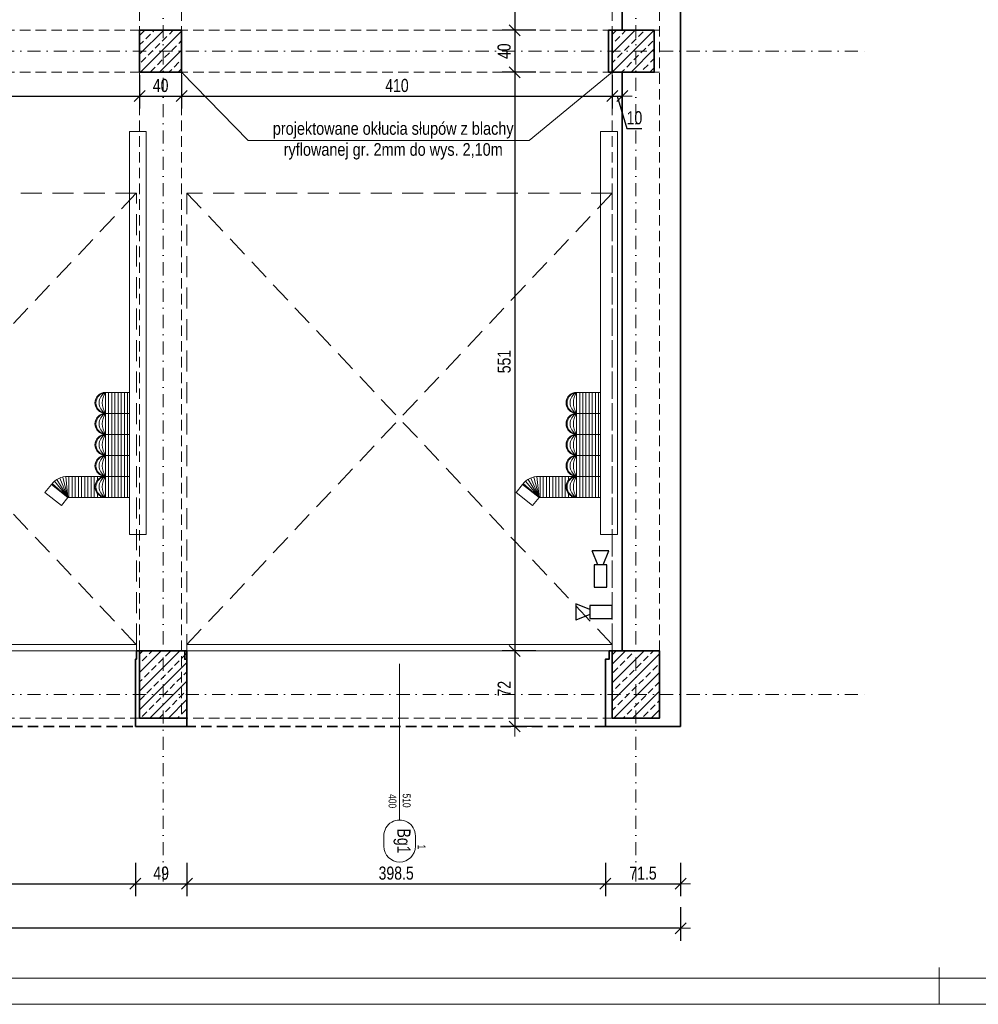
# Model space of a CAD drawing. Header units: millimetres. Extents: x 4946 to 18537, y -10559 to 785.
# Tile 35 of 74: x 7321 to 8234, y -2185 to -1247. Entities that reach past the tile are written whole.
import ezdxf
from ezdxf.enums import TextEntityAlignment as Align

# ---------------------------------------------------------------- set-up
doc = ezdxf.new("R2010")
doc.units = ezdxf.units.MM
for name, pattern in [('DASHDOT', [1, 0.5, -0.25, 0, -0.25]), ('DASHED', [0.75, 0.5, -0.25]), ('DASHEDX2', [1.5, 1, -0.5])]:
    doc.linetypes.add(name, pattern=pattern)
doc.layers.add('BA_pom', color=6, linetype='Continuous', lineweight=18, plot=False)
doc.layers.add('PG_POMOCNICZNE', color=6, linetype='Continuous', lineweight=18, plot=False)
for name, color, linetype, lineweight in [('BA_sym', 7, 'Continuous', 18), ('BA_txc', 1, 'Continuous', 18), ('M_Ramki do druku', 7, 'Continuous', 18), ('M_Ramki markery', 1, 'Continuous', 18), ('M_Ramki rysunków', 2, 'Continuous', 18), ('mm_went_opis', 7, 'Continuous', 15), ('PG_BRAMY', 1, 'DASHEDX2', 18), ('PG_KONSTRUKCJA', 5, 'Continuous', 35), ('PG_OSIE', 1, 'DASHDOT', 18), ('PG_PODCIĄGI', 1, 'DASHED', 18), ('PG_SZRAF', 1, 'Continuous', 18), ('PG_WIDOKOWE_CIENKIE', 1, 'Continuous', 18), ('PG_WYMIARY', 1, 'Continuous', 18), ('PG_WYPOSAŻENIE', 1, 'Continuous', 18), ('PG_ŚCIANY_SŁUPY', 4, 'Continuous', 35), ('Wyposażenie', 134, 'Continuous', 18)]:
    doc.layers.add(name, color=color, linetype=linetype, lineweight=lineweight)
doc.styles.add('BIKTS', font='bikromsw.shx', dxfattribs={"width": 0.85})
doc.styles.add('BIKWYM', font='BIKROMSW.SHX', dxfattribs={"width": 0.8})
doc.styles.get("Standard").update_dxf_attribs({"font": 'arial.ttf'})
doc.dimstyles.new('BA_KR_50', dxfattribs={"dimscale": 0.5, "dimtxt": 25, "dimasz": 1.666667, "dimexe": 24, "dimexo": 0, "dimgap": 0, "dimtad": 0, "dimdec": 1, "dimrnd": 0.5, "dimzin": 9, "dimdsep": 46, "dimtxsty": 'BIKWYM', "dimblk": 'WYM-KR', "dimcen": 0, "dimdle": 20, "dimclrd": 256, "dimclre": 256, "dimclrt": 7, "dimadec": 0, "dimazin": 0, "dimtfac": 0.033333, "dimtdec": 1, "dimtmove": 0, "dimatfit": 3, "dimldrblk": 'WYM-KR', "dimfxl": 40, "dimfxlon": 1, "dimtvp": 0.8, "dimtolj": 1, "dimarcsym": 0})

# ---------------------------------------------------------------- blocks, each defined once
blk = doc.blocks.new('A$C243F7E6F')
at = {"layer": 'PG_SZRAF'}
h = blk.add_hatch(dxfattribs=at)
h.set_pattern_fill('ANSI33', color=256, scale=2)
h.set_pattern_definition([(45, (-6891.598, -2675.306), (-8.980256, 8.980256), []), (45, (-6882.618, -2675.306), (-8.980256, 8.980256), [6.35, -3.175])])
h.paths.add_polyline_path([(0, 0), (40, 0), (40, -40), (0, -40)])
at = {"layer": 'PG_KONSTRUKCJA'}
blk.add_lwpolyline([(0, 0), (40, 0), (40, -40), (0, -40), (0, 0)], dxfattribs=at)
blk = doc.blocks.new('brama')
at = {"layer": 'PG_BRAMY', "linetype": 'Continuous'}
for p, q in [((4191.17, 391.19), (4596.17, 391.19)), ((4191.17, 391.19), (4191.17, 385.19)), ((4191.17, 385.19), (4596.17, 385.19)), ((4596.17, 391.19), (4596.17, 385.19))]:
    blk.add_line(p, q, dxfattribs=at)
at = {"layer": 'PG_BRAMY', "ltscale": 20}
for p, q in [((4191.17, -44.81), (4596.17, 385.19)), ((4191.17, 385.19), (4596.17, -44.81))]:
    blk.add_line(p, q, dxfattribs=at)
blk.add_lwpolyline([(4191.17, 385.19), (4596.17, 385.19), (4596.17, -44.81), (4191.17, -44.81)], close=True, dxfattribs=at)
blk = doc.blocks.new('symdrz')
blk.add_lwpolyline([(-10, -30, -1), (-10, 30), (10, 30, -1), (10, -30)], format="xyb", close=True)
at = {"style": 'BIKTS', "width": 0.8}
blk.add_attdef('SZERDRZ', text='', height=25, dxfattribs=at).set_placement((77.1, 8.8), align=Align.CENTER)
blk.add_attdef('SYMDRZ', text='', height=25, dxfattribs=at).set_placement((0, 0), align=Align.MIDDLE)
blk.add_attdef('WYSDRZ', text='', height=25, dxfattribs=at).set_placement((77.1, -9.5), align=Align.TOP_CENTER)
blk = doc.blocks.new('A$C558C0175')
at = {"layer": 'PG_SZRAF'}
h = blk.add_hatch(dxfattribs=at)
h.set_pattern_fill('ANSI33', color=256, scale=50)
h.set_pattern_definition([(45, (339.872, -19.246), (-8.83883, 8.83883), []), (45, (348.711, -19.246), (-8.83883, 8.83883), [6.25, -3.125])])
h.paths.add_polyline_path([(-45, 64), (0, 64), (0, 0), (-45, 0)])
at = {"layer": 'PG_KONSTRUKCJA'}
blk.add_lwpolyline([(-45, 64), (0, 64), (0, 0), (-45, 0)], close=True, dxfattribs=at)
blk = doc.blocks.new('A$C0fd6651b')
at = {"layer": 'PG_WYPOSAŻENIE', "color": 18, "lineweight": 30, "true_color": 0x000000}
for p, q in [((5.38, 13.5), (0, 0)), ((10.38, 13.5), (15.76, 0)), ((0, 0), (15.76, 0))]:
    blk.add_line(p, q, dxfattribs=at)
blk.add_lwpolyline([(1.81, 34.78), (1.81, 13.5), (13.95, 13.5), (13.95, 34.78)], close=True, dxfattribs=at)
blk = doc.blocks.new('A$C0f2c6892')
at = {"layer": 'PG_WIDOKOWE_CIENKIE', "color": 18, "lineweight": 30}
for p, rotation in [((1823.61, -2315.69), 180), ((1792.25, -2366.05), 270)]:
    blk.add_blockref('A$C0fd6651b', p, dxfattribs=dict(at, rotation=rotation))
blk = doc.blocks.new('WYM-KR')
at = {"linetype": 'ByBlock'}
blk.add_line((11.52, 0), (-11.52, 0), dxfattribs=at)
at = {"color": 7, "linetype": 'ByBlock'}
blk.add_line((6.24, 6.24), (-6.24, -6.24), dxfattribs=at)
blk = doc.blocks.new('*D287')
at = {"layer": 'Defpoints', "color": 0, "transparency": 16777216}
for p in [(7027.05, -1920.31), (7431.05, -1920.31), (7431.05, -2069.98)]:
    blk.add_point(p, dxfattribs=at)
at = {"layer": 'PG_WYMIARY', "lineweight": -2, "transparency": 16777216}
for p, q in [((7027.05, -2049.98), (7027.05, -2081.98)), ((7431.05, -2049.98), (7431.05, -2081.98)), ((7027.88, -2069.98), (7430.21, -2069.98))]:
    blk.add_line(p, q, dxfattribs=at)
at = {"layer": 'PG_WYMIARY', "lineweight": -2, "transparency": 16777216, "xscale": 0.8333333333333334, "yscale": 0.8333333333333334, "zscale": 0.8333333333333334, "rotation": 180}
blk.add_blockref('WYM-KR', (7027.05, -2069.98), dxfattribs=at)
at = {"layer": 'PG_WYMIARY', "lineweight": -2, "transparency": 16777216, "xscale": 0.8333333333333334, "yscale": 0.8333333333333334, "zscale": 0.8333333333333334}
blk.add_blockref('WYM-KR', (7431.05, -2069.98), dxfattribs=at)
at = {"layer": 'PG_WYMIARY', "color": 7, "transparency": 16777216, "insert": (7229.05, -2059.98), "char_height": 12.5, "attachment_point": 5, "style": 'BIKWYM'}
blk.add_mtext('\\A1;404', dxfattribs=at)
blk = doc.blocks.new('*D288')
at = {"layer": 'Defpoints', "color": 0, "transparency": 16777216}
for p in [(7431.05, -1920.31), (7480.05, -1920.31), (7480.05, -2069.98)]:
    blk.add_point(p, dxfattribs=at)
at = {"layer": 'PG_WYMIARY', "lineweight": -2, "transparency": 16777216}
for p, q in [((7431.05, -2049.98), (7431.05, -2081.98)), ((7480.05, -2049.98), (7480.05, -2081.98)), ((7431.88, -2069.98), (7479.21, -2069.98))]:
    blk.add_line(p, q, dxfattribs=at)
at = {"layer": 'PG_WYMIARY', "lineweight": -2, "transparency": 16777216, "xscale": 0.8333333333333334, "yscale": 0.8333333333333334, "zscale": 0.8333333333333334, "rotation": 180}
blk.add_blockref('WYM-KR', (7431.05, -2069.98), dxfattribs=at)
at = {"layer": 'PG_WYMIARY', "lineweight": -2, "transparency": 16777216, "xscale": 0.8333333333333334, "yscale": 0.8333333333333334, "zscale": 0.8333333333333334}
blk.add_blockref('WYM-KR', (7480.05, -2069.98), dxfattribs=at)
at = {"layer": 'PG_WYMIARY', "color": 7, "transparency": 16777216, "insert": (7455.55, -2059.98), "char_height": 12.5, "attachment_point": 5, "style": 'BIKWYM'}
blk.add_mtext('\\A1;49', dxfattribs=at)
blk = doc.blocks.new('*D289')
at = {"layer": 'Defpoints', "color": 0, "transparency": 16777216}
for p in [(7480.05, -1920.31), (7878.55, -1920.31), (7878.55, -2069.98)]:
    blk.add_point(p, dxfattribs=at)
at = {"layer": 'PG_WYMIARY', "lineweight": -2, "transparency": 16777216}
for p, q in [((7480.05, -2049.98), (7480.05, -2081.98)), ((7878.55, -2049.98), (7878.55, -2081.98)), ((7480.88, -2069.98), (7877.71, -2069.98))]:
    blk.add_line(p, q, dxfattribs=at)
at = {"layer": 'PG_WYMIARY', "lineweight": -2, "transparency": 16777216, "xscale": 0.8333333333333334, "yscale": 0.8333333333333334, "zscale": 0.8333333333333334, "rotation": 180}
blk.add_blockref('WYM-KR', (7480.05, -2069.98), dxfattribs=at)
at = {"layer": 'PG_WYMIARY', "lineweight": -2, "transparency": 16777216, "xscale": 0.8333333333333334, "yscale": 0.8333333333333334, "zscale": 0.8333333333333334}
blk.add_blockref('WYM-KR', (7878.55, -2069.98), dxfattribs=at)
at = {"layer": 'PG_WYMIARY', "color": 7, "transparency": 16777216, "insert": (7679.3, -2059.98), "char_height": 12.5, "attachment_point": 5, "style": 'BIKWYM'}
blk.add_mtext('\\A1;398.5', dxfattribs=at)
blk = doc.blocks.new('*D290')
at = {"layer": 'Defpoints', "color": 0, "transparency": 16777216}
for p in [(7878.55, -1920.31), (7950.05, -1920.31), (7950.05, -2069.98)]:
    blk.add_point(p, dxfattribs=at)
at = {"layer": 'PG_WYMIARY', "lineweight": -2, "transparency": 16777216}
for p, q in [((7878.55, -2049.98), (7878.55, -2081.98)), ((7950.05, -2049.98), (7950.05, -2081.98)), ((7879.38, -2069.98), (7949.21, -2069.98))]:
    blk.add_line(p, q, dxfattribs=at)
at = {"layer": 'PG_WYMIARY', "lineweight": -2, "transparency": 16777216, "xscale": 0.8333333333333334, "yscale": 0.8333333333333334, "zscale": 0.8333333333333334, "rotation": 180}
blk.add_blockref('WYM-KR', (7878.55, -2069.98), dxfattribs=at)
at = {"layer": 'PG_WYMIARY', "lineweight": -2, "transparency": 16777216, "xscale": 0.8333333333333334, "yscale": 0.8333333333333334, "zscale": 0.8333333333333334}
blk.add_blockref('WYM-KR', (7950.05, -2069.98), dxfattribs=at)
at = {"layer": 'PG_WYMIARY', "color": 7, "transparency": 16777216, "insert": (7914.3, -2059.98), "char_height": 12.5, "attachment_point": 5, "style": 'BIKWYM'}
blk.add_mtext('\\A1;71.5', dxfattribs=at)
blk = doc.blocks.new('*D291')
at = {"layer": 'Defpoints', "color": 0, "transparency": 16777216}
for p in [(6060.64, -1920.31), (7950.05, -1920.31), (6060.64, -2112.4)]:
    blk.add_point(p, dxfattribs=at)
at = {"layer": 'PG_WYMIARY', "lineweight": -2, "transparency": 16777216}
for p, q in [((6060.64, -2092.4), (6060.64, -2124.4)), ((7950.05, -2092.4), (7950.05, -2124.4)), ((7949.21, -2112.4), (6061.47, -2112.4))]:
    blk.add_line(p, q, dxfattribs=at)
at = {"layer": 'PG_WYMIARY', "lineweight": -2, "transparency": 16777216, "xscale": 0.8333333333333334, "yscale": 0.8333333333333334, "zscale": 0.8333333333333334, "rotation": 180}
blk.add_blockref('WYM-KR', (6060.64, -2112.4), dxfattribs=at)
at = {"layer": 'PG_WYMIARY', "lineweight": -2, "transparency": 16777216, "xscale": 0.8333333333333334, "yscale": 0.8333333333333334, "zscale": 0.8333333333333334}
blk.add_blockref('WYM-KR', (7950.05, -2112.4), dxfattribs=at)
at = {"layer": 'PG_WYMIARY', "color": 7, "transparency": 16777216, "insert": (7005.34, -2102.4), "char_height": 12.5, "attachment_point": 5, "style": 'BIKWYM'}
blk.add_mtext('\\A1;1889.5', dxfattribs=at)
blk = doc.blocks.new('*D315')
at = {"layer": 'Defpoints', "color": 0, "transparency": 16777216}
for p in [(7022.05, -1297.31), (7435.05, -1297.31), (7435.05, -1319.96)]:
    blk.add_point(p, dxfattribs=at)
at = {"layer": 'PG_WYMIARY', "lineweight": -2, "transparency": 16777216}
for p, q in [((7022.05, -1299.96), (7022.05, -1331.96)), ((7435.05, -1299.96), (7435.05, -1331.96)), ((7022.88, -1319.96), (7434.21, -1319.96))]:
    blk.add_line(p, q, dxfattribs=at)
at = {"layer": 'PG_WYMIARY', "lineweight": -2, "transparency": 16777216, "xscale": 0.8333333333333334, "yscale": 0.8333333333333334, "zscale": 0.8333333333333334, "rotation": 180}
blk.add_blockref('WYM-KR', (7022.05, -1319.96), dxfattribs=at)
at = {"layer": 'PG_WYMIARY', "lineweight": -2, "transparency": 16777216, "xscale": 0.8333333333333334, "yscale": 0.8333333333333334, "zscale": 0.8333333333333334}
blk.add_blockref('WYM-KR', (7435.05, -1319.96), dxfattribs=at)
at = {"layer": 'PG_WYMIARY', "color": 7, "transparency": 16777216, "insert": (7228.55, -1309.96), "char_height": 12.5, "attachment_point": 5, "style": 'BIKWYM'}
blk.add_mtext('\\A1;413', dxfattribs=at)
blk = doc.blocks.new('*D316')
at = {"layer": 'Defpoints', "color": 0, "transparency": 16777216}
for p in [(7435.05, -1297.31), (7475.05, -1297.31), (7475.05, -1319.96)]:
    blk.add_point(p, dxfattribs=at)
at = {"layer": 'PG_WYMIARY', "lineweight": -2, "transparency": 16777216}
for p, q in [((7435.05, -1299.96), (7435.05, -1331.96)), ((7475.05, -1299.96), (7475.05, -1331.96)), ((7435.88, -1319.96), (7474.21, -1319.96))]:
    blk.add_line(p, q, dxfattribs=at)
at = {"layer": 'PG_WYMIARY', "lineweight": -2, "transparency": 16777216, "xscale": 0.8333333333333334, "yscale": 0.8333333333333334, "zscale": 0.8333333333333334, "rotation": 180}
blk.add_blockref('WYM-KR', (7435.05, -1319.96), dxfattribs=at)
at = {"layer": 'PG_WYMIARY', "lineweight": -2, "transparency": 16777216, "xscale": 0.8333333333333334, "yscale": 0.8333333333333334, "zscale": 0.8333333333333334}
blk.add_blockref('WYM-KR', (7475.05, -1319.96), dxfattribs=at)
at = {"layer": 'PG_WYMIARY', "color": 7, "transparency": 16777216, "insert": (7455.05, -1309.96), "char_height": 12.5, "attachment_point": 5, "style": 'BIKWYM'}
blk.add_mtext('\\A1;40', dxfattribs=at)
blk = doc.blocks.new('*D317')
at = {"layer": 'Defpoints', "color": 0, "transparency": 16777216}
for p in [(7475.05, -1297.31), (7885.05, -1297.31), (7885.05, -1319.96)]:
    blk.add_point(p, dxfattribs=at)
at = {"layer": 'PG_WYMIARY', "lineweight": -2, "transparency": 16777216}
for p, q in [((7475.05, -1299.96), (7475.05, -1331.96)), ((7885.05, -1299.96), (7885.05, -1331.96)), ((7475.88, -1319.96), (7884.21, -1319.96))]:
    blk.add_line(p, q, dxfattribs=at)
at = {"layer": 'PG_WYMIARY', "lineweight": -2, "transparency": 16777216, "xscale": 0.8333333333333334, "yscale": 0.8333333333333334, "zscale": 0.8333333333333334, "rotation": 180}
blk.add_blockref('WYM-KR', (7475.05, -1319.96), dxfattribs=at)
at = {"layer": 'PG_WYMIARY', "lineweight": -2, "transparency": 16777216, "xscale": 0.8333333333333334, "yscale": 0.8333333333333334, "zscale": 0.8333333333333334}
blk.add_blockref('WYM-KR', (7885.05, -1319.96), dxfattribs=at)
at = {"layer": 'PG_WYMIARY', "color": 7, "transparency": 16777216, "insert": (7680.05, -1309.96), "char_height": 12.5, "attachment_point": 5, "style": 'BIKWYM'}
blk.add_mtext('\\A1;410', dxfattribs=at)
blk = doc.blocks.new('*D318')
at = {"layer": 'Defpoints', "color": 0, "transparency": 16777216}
for p in [(7885.05, -1297.31), (7894.55, -1297.31), (7894.55, -1319.96)]:
    blk.add_point(p, dxfattribs=at)
at = {"layer": 'PG_WYMIARY', "lineweight": -2, "transparency": 16777216}
for p, q in [((7885.05, -1299.96), (7885.05, -1331.96)), ((7894.55, -1299.96), (7894.55, -1331.96)), ((7885.88, -1319.96), (7893.71, -1319.96)), ((7889.8, -1319.96), (7899.02, -1350.71)), ((7899.02, -1350.71), (7913.31, -1350.71))]:
    blk.add_line(p, q, dxfattribs=at)
at = {"layer": 'PG_WYMIARY', "lineweight": -2, "transparency": 16777216, "xscale": 0.8333333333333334, "yscale": 0.8333333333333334, "zscale": 0.8333333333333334, "rotation": 180}
blk.add_blockref('WYM-KR', (7885.05, -1319.96), dxfattribs=at)
at = {"layer": 'PG_WYMIARY', "lineweight": -2, "transparency": 16777216, "xscale": 0.8333333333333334, "yscale": 0.8333333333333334, "zscale": 0.8333333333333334}
blk.add_blockref('WYM-KR', (7894.55, -1319.96), dxfattribs=at)
at = {"layer": 'PG_WYMIARY', "color": 7, "transparency": 16777216, "insert": (7906.17, -1340.71), "char_height": 12.5, "attachment_point": 5, "style": 'BIKWYM'}
blk.add_mtext('\\A1;10', dxfattribs=at)
blk = doc.blocks.new('*D333')
at = {"layer": 'Defpoints', "color": 0, "transparency": 16777216}
for p in [(7885.05, -697.31), (7792.14, -1257.31), (7885.05, -1257.31)]:
    blk.add_point(p, dxfattribs=at)
at = {"layer": 'PG_WYMIARY', "lineweight": -2, "transparency": 16777216}
for p, q in [((7812.14, -697.31), (7780.14, -697.31)), ((7792.14, -698.14), (7792.14, -1256.47)), ((7812.14, -1257.31), (7780.14, -1257.31))]:
    blk.add_line(p, q, dxfattribs=at)
at = {"layer": 'PG_WYMIARY', "lineweight": -2, "transparency": 16777216, "xscale": 0.8333333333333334, "yscale": 0.8333333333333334, "zscale": 0.8333333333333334}
for p, rotation in [((7792.14, -697.31), 90), ((7792.14, -1257.31), 270)]:
    blk.add_blockref('WYM-KR', p, dxfattribs=dict(at, rotation=rotation))
at = {"layer": 'PG_WYMIARY', "color": 7, "transparency": 16777216, "insert": (7782.14, -977.31), "char_height": 12.5, "attachment_point": 5, "rotation": 90, "style": 'BIKWYM'}
blk.add_mtext('\\A1;560', dxfattribs=at)
blk = doc.blocks.new('*D334')
at = {"layer": 'Defpoints', "color": 0, "transparency": 16777216}
for p in [(7885.05, -1257.31), (7792.14, -1297.31), (7885.05, -1297.31)]:
    blk.add_point(p, dxfattribs=at)
at = {"layer": 'PG_WYMIARY', "lineweight": -2, "transparency": 16777216}
for p, q in [((7812.14, -1257.31), (7780.14, -1257.31)), ((7792.14, -1258.14), (7792.14, -1296.47)), ((7812.14, -1297.31), (7780.14, -1297.31))]:
    blk.add_line(p, q, dxfattribs=at)
at = {"layer": 'PG_WYMIARY', "lineweight": -2, "transparency": 16777216, "xscale": 0.8333333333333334, "yscale": 0.8333333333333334, "zscale": 0.8333333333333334}
for p, rotation in [((7792.14, -1257.31), 90), ((7792.14, -1297.31), 270)]:
    blk.add_blockref('WYM-KR', p, dxfattribs=dict(at, rotation=rotation))
at = {"layer": 'PG_WYMIARY', "color": 7, "transparency": 16777216, "insert": (7782.14, -1277.31), "char_height": 12.5, "attachment_point": 5, "rotation": 90, "style": 'BIKWYM'}
blk.add_mtext('\\A1;40', dxfattribs=at)
blk = doc.blocks.new('*D335')
at = {"layer": 'Defpoints', "color": 0, "transparency": 16777216}
for p in [(7885.05, -1297.31), (7792.14, -1848.31), (7885.05, -1848.31)]:
    blk.add_point(p, dxfattribs=at)
at = {"layer": 'PG_WYMIARY', "lineweight": -2, "transparency": 16777216}
for p, q in [((7812.14, -1297.31), (7780.14, -1297.31)), ((7792.14, -1298.14), (7792.14, -1847.47)), ((7812.14, -1848.31), (7780.14, -1848.31))]:
    blk.add_line(p, q, dxfattribs=at)
at = {"layer": 'PG_WYMIARY', "lineweight": -2, "transparency": 16777216, "xscale": 0.8333333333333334, "yscale": 0.8333333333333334, "zscale": 0.8333333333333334}
for p, rotation in [((7792.14, -1297.31), 90), ((7792.14, -1848.31), 270)]:
    blk.add_blockref('WYM-KR', p, dxfattribs=dict(at, rotation=rotation))
at = {"layer": 'PG_WYMIARY', "color": 7, "transparency": 16777216, "insert": (7782.14, -1572.81), "char_height": 12.5, "attachment_point": 5, "rotation": 90, "style": 'BIKWYM'}
blk.add_mtext('\\A1;551', dxfattribs=at)
blk = doc.blocks.new('*D336')
at = {"layer": 'Defpoints', "color": 0, "transparency": 16777216}
for p in [(7885.05, -1848.31), (7792.14, -1920.31), (7878.55, -1920.31)]:
    blk.add_point(p, dxfattribs=at)
at = {"layer": 'PG_WYMIARY', "lineweight": -2, "transparency": 16777216}
for p, q in [((7812.14, -1848.31), (7780.14, -1848.31)), ((7792.14, -1849.14), (7792.14, -1919.47)), ((7812.14, -1920.31), (7780.14, -1920.31))]:
    blk.add_line(p, q, dxfattribs=at)
at = {"layer": 'PG_WYMIARY', "lineweight": -2, "transparency": 16777216, "xscale": 0.8333333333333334, "yscale": 0.8333333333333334, "zscale": 0.8333333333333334}
for p, rotation in [((7792.14, -1848.31), 90), ((7792.14, -1920.31), 270)]:
    blk.add_blockref('WYM-KR', p, dxfattribs=dict(at, rotation=rotation))
at = {"layer": 'PG_WYMIARY', "color": 7, "transparency": 16777216, "insert": (7782.14, -1884.31), "char_height": 12.5, "attachment_point": 5, "rotation": 90, "style": 'BIKWYM'}
blk.add_mtext('\\A1;72', dxfattribs=at)
blk = doc.blocks.new('*U352')
at = {"layer": 'M_Ramki do druku'}
blk.add_line((650, 5), (650, 0), dxfattribs=at)
at = {"layer": 'M_Ramki markery'}
blk.add_line((650, 7), (650, 5), dxfattribs=at)
at = {"layer": 'M_Ramki rysunków'}
blk.add_lwpolyline([(30, 5), (30, 589), (835, 589), (835, 5)], close=True, dxfattribs=at)

msp = doc.modelspace()

# ---------------------------------------------------------------- linework, layer by layer
at = {"layer": 'BA_sym', "color": 18, "true_color": 0x000000}
for p, q in [((7682.55, -1988.14), (7682.55, -1860.71)), ((7682.55, -1908.31), (7682.55, -2006.81)), ((7682.55, -1908.31), (7682.55, -2009.34))]:
    msp.add_line(p, q, dxfattribs=at)
at = {"layer": 'Defpoints', "color": 6, "lineweight": 18}
msp.add_lwpolyline([(7046.25, -699.84), (9146.25, -699.84), (9146.25, -2184.84), (7046.25, -2184.84)], close=True, dxfattribs=at)
at = {"layer": 'mm_went_opis'}
msp.add_line((7805.94, -1362.42), (7538.39, -1362.42), dxfattribs=at)
for points in [[(7475.05, -1297.31), (7538.39, -1362.42)], [(7805.94, -1362.42), (7885.05, -1297.31)]]:
    msp.add_lwpolyline(points, dxfattribs=at)
at = {"layer": 'PG_OSIE', "color": 18, "ltscale": 25, "true_color": 0x000000}
for points in [[(7457.55, 780.75), (7457.55, -2070.06)], [(7907.55, 780.75), (7907.55, -2070.06)], [(5847.38, -1277.31), (8127.62, -1277.31)], [(5847.38, -1889.81), (8127.62, -1889.81)]]:
    msp.add_lwpolyline(points, dxfattribs=at)
at = {"layer": 'PG_PODCIĄGI', "color": 18, "ltscale": 20, "true_color": 0x000000}
for points in [[(7435.05, 561.69), (7435.05, -1912.31)], [(7475.05, 561.69), (7475.05, -1912.31)], [(7885.05, 561.69), (7885.05, -1912.31)], [(7930.05, 561.69), (7930.05, -1912.31)], [(6076.05, -1257.31), (7930.05, -1257.31)], [(6076.05, -1297.31), (7930.05, -1297.31)], [(6076.05, -1848.31), (7930.05, -1848.31)], [(6076.05, -1912.31), (7930.05, -1912.31)]]:
    msp.add_lwpolyline(points, dxfattribs=at)
at = {"layer": 'PG_POMOCNICZNE'}
msp.add_lwpolyline([(6110.05, 492.69), (7894.55, 492.69), (7894.55, -57.31), (7881.55, -57.31), (7881.55, -97.31), (7894.55, -97.31), (7894.55, -657.31), (7881.55, -657.31), (7881.55, -697.31), (7894.55, -697.31), (7894.55, -1257.31), (7881.55, -1257.31), (7881.55, -1297.31), (7894.55, -1297.31), (7894.55, -1848.31), (6084.55, -1848.31)], dxfattribs=at)
at = {"layer": 'PG_ŚCIANY_SŁUPY', "color": 18, "true_color": 0x000000}
for points in [[(7950.05, -1920.31), (7950.05, 564.69)], [(7894.55, -97.31), (7894.55, -657.31), (7881.55, -657.31), (7881.55, -697.31), (7894.55, -697.31), (7894.55, -1257.31), (7881.55, -1257.31), (7881.55, -1297.31), (7894.55, -1297.31), (7894.55, -1848.31), (7882.05, -1848.31), (7882.05, -1856.31), (7878.55, -1856.31), (7878.55, -1920.31), (7950.05, -1920.31)], [(7431.05, -1920.31), (7431.05, -1856.31), (7432.05, -1856.31), (7432.05, -1848.31), (7478.05, -1848.31), (7478.05, -1856.31), (7480.05, -1856.31), (7480.05, -1920.31), (7431.05, -1920.31)]]:
    msp.add_lwpolyline(points, dxfattribs=at)
at = {"layer": 'PG_ŚCIANY_SŁUPY', "color": 18, "linetype": 'DASHED', "ltscale": 20, "true_color": 0x000000}
msp.add_lwpolyline([(7878.55, -1920.31), (6125.55, -1920.31)], dxfattribs=at)
at = {"layer": 'Wyposażenie', "color": 18, "lineweight": 15, "true_color": 0x000000}
for p, q in [((7425.38, -1353.6), (7441.38, -1353.6)), ((7425.38, -1737.56), (7425.38, -1353.6)), ((7441.38, -1737.56), (7441.38, -1353.6)), ((7873.9, -1353.6), (7889.9, -1353.6)), ((7873.9, -1737.56), (7873.9, -1353.6)), ((7889.9, -1737.56), (7889.9, -1353.6)), ((7402.49, -1602.11), (7425.38, -1602.11)), ((7402.49, -1602.11), (7402.49, -1702.11)), ((7405.49, -1602.11), (7405.49, -1702.11)), ((7408.49, -1602.11), (7408.49, -1702.11)), ((7411.49, -1602.11), (7411.49, -1702.11)), ((7414.49, -1602.11), (7414.49, -1702.11)), ((7417.49, -1602.11), (7417.49, -1702.11)), ((7420.49, -1602.11), (7420.49, -1702.11)), ((7423.49, -1602.11), (7423.49, -1702.11)), ((7851.01, -1602.11), (7873.9, -1602.11)), ((7851.01, -1602.11), (7851.01, -1702.11)), ((7854.01, -1602.11), (7854.01, -1702.11)), ((7857.01, -1602.11), (7857.01, -1702.11)), ((7860.01, -1602.11), (7860.01, -1702.11)), ((7863.01, -1602.11), (7863.01, -1702.11)), ((7866.01, -1602.11), (7866.01, -1702.11)), ((7869.01, -1602.11), (7869.01, -1702.11)), ((7872.01, -1602.11), (7872.01, -1702.11)), ((7402.49, -1622.11), (7425.38, -1622.11)), ((7851.01, -1622.11), (7873.9, -1622.11)), ((7402.49, -1642.11), (7425.38, -1642.11)), ((7851.01, -1642.11), (7873.9, -1642.11)), ((7402.49, -1662.11), (7425.38, -1662.11)), ((7851.01, -1662.11), (7873.9, -1662.11)), ((7353.9, -1686.82), (7366.79, -1702.11)), ((7356.33, -1685.06), (7366.79, -1702.11)), ((7359, -1683.69), (7366.79, -1702.11)), ((7361.84, -1682.73), (7366.79, -1702.11)), ((7364.79, -1682.21), (7366.79, -1702.11)), ((7402.49, -1682.11), (7366.79, -1682.11)), ((7367.79, -1682.11), (7367.79, -1702.11)), ((7370.79, -1682.11), (7370.79, -1702.11)), ((7373.79, -1682.11), (7373.79, -1702.11)), ((7376.79, -1682.11), (7376.79, -1702.11)), ((7379.79, -1682.11), (7379.79, -1702.11)), ((7382.79, -1682.11), (7382.79, -1702.11)), ((7385.79, -1682.11), (7385.79, -1702.11)), ((7388.79, -1682.11), (7388.79, -1702.11)), ((7388.79, -1682.11), (7388.79, -1702.11)), ((7391.79, -1682.11), (7391.79, -1702.11)), ((7394.79, -1682.11), (7394.79, -1685.73)), ((7397.79, -1682.11), (7397.79, -1683.28)), ((7402.49, -1682.11), (7425.38, -1682.11)), ((7802.42, -1686.82), (7815.31, -1702.11)), ((7804.85, -1685.06), (7815.31, -1702.11)), ((7807.52, -1683.69), (7815.31, -1702.11)), ((7810.36, -1682.73), (7815.31, -1702.11)), ((7813.31, -1682.21), (7815.31, -1702.11)), ((7851.01, -1682.11), (7815.31, -1682.11)), ((7816.31, -1682.11), (7816.31, -1702.11)), ((7819.31, -1682.11), (7819.31, -1702.11)), ((7822.31, -1682.11), (7822.31, -1702.11)), ((7825.31, -1682.11), (7825.31, -1702.11)), ((7828.31, -1682.11), (7828.31, -1702.11)), ((7831.31, -1682.11), (7831.31, -1702.11)), ((7834.31, -1682.11), (7834.31, -1702.11)), ((7837.31, -1682.11), (7837.31, -1702.11)), ((7837.31, -1682.11), (7837.31, -1702.11)), ((7840.31, -1682.11), (7840.31, -1702.11)), ((7843.31, -1682.11), (7843.31, -1685.73)), ((7846.31, -1682.11), (7846.31, -1683.28)), ((7851.01, -1682.11), (7873.9, -1682.11)), ((7344.89, -1697.61), (7351.07, -1689.75)), ((7366.79, -1702.11), (7351.07, -1689.75)), ((7351.76, -1688.92), (7366.79, -1702.11)), ((7793.41, -1697.61), (7799.59, -1689.75)), ((7815.31, -1702.11), (7799.59, -1689.75)), ((7800.27, -1688.92), (7815.31, -1702.11)), ((7360.61, -1709.97), (7344.89, -1697.61)), ((7366.79, -1702.11), (7360.61, -1709.97)), ((7402.49, -1702.11), (7366.79, -1702.11)), ((7394.79, -1698.49), (7394.79, -1702.11)), ((7397.79, -1700.93), (7397.79, -1702.11)), ((7402.49, -1702.11), (7425.38, -1702.11)), ((7809.13, -1709.97), (7793.41, -1697.61)), ((7815.31, -1702.11), (7809.13, -1709.97)), ((7851.01, -1702.11), (7815.31, -1702.11)), ((7843.31, -1698.49), (7843.31, -1702.11)), ((7846.31, -1700.93), (7846.31, -1702.11)), ((7851.01, -1702.11), (7873.9, -1702.11)), ((7425.38, -1737.56), (7441.38, -1737.56)), ((7873.9, -1737.56), (7889.9, -1737.56))]:
    msp.add_line(p, q, dxfattribs=at)
for centre, radius, start, end in [((7402.49, -1612.11), 10, 90, 270), ((7403.55, -1612.11), 10.06, 96.02558, 263.97442), ((7407.83, -1612.11), 11.33, 118.07249, 241.92751), ((7417.66, -1612.11), 18.17, 146.60151, 213.39849), ((7851.01, -1612.11), 10, 90, 270), ((7852.07, -1612.11), 10.06, 96.02558, 263.97442), ((7856.34, -1612.11), 11.33, 118.07249, 241.92751), ((7866.18, -1612.11), 18.17, 146.60151, 213.39849), ((7402.49, -1632.11), 10, 90, 270), ((7403.55, -1632.11), 10.06, 96.02558, 263.97442), ((7407.83, -1632.11), 11.33, 118.07249, 241.92751), ((7417.66, -1632.11), 18.17, 146.60151, 213.39849), ((7851.01, -1632.11), 10, 90, 270), ((7852.07, -1632.11), 10.06, 96.02558, 263.97442), ((7856.34, -1632.11), 11.33, 118.07249, 241.92751), ((7866.18, -1632.11), 18.17, 146.60151, 213.39849), ((7402.49, -1652.11), 10, 90, 270), ((7403.55, -1652.11), 10.06, 96.02558, 263.97442), ((7407.83, -1652.11), 11.33, 118.07249, 241.92751), ((7417.66, -1652.11), 18.17, 146.60151, 213.39849), ((7851.01, -1652.11), 10, 90, 270), ((7852.07, -1652.11), 10.06, 96.02558, 263.97442), ((7856.34, -1652.11), 11.33, 118.07249, 241.92751), ((7866.18, -1652.11), 18.17, 146.60151, 213.39849), ((7402.49, -1672.11), 10, 90, 270), ((7403.55, -1672.11), 10.06, 96.02558, 263.97442), ((7407.83, -1672.11), 11.33, 118.07249, 241.92751), ((7417.66, -1672.11), 18.17, 146.60151, 213.39849), ((7851.01, -1672.11), 10, 90, 270), ((7852.07, -1672.11), 10.06, 96.02558, 263.97442), ((7856.34, -1672.11), 11.33, 118.07249, 241.92751), ((7866.18, -1672.11), 18.17, 146.60151, 213.39849), ((7366.79, -1702.11), 20, 90, 141.83888), ((7402.49, -1692.11), 10, 90, 270), ((7403.55, -1692.11), 10.06, 96.02558, 263.97442), ((7407.83, -1692.11), 11.33, 118.07249, 241.92751), ((7417.66, -1692.11), 18.17, 146.60151, 213.39849), ((7815.31, -1702.11), 20, 90, 141.83888), ((7851.01, -1692.11), 10, 90, 270), ((7852.07, -1692.11), 10.06, 96.02558, 263.97442), ((7856.34, -1692.11), 11.33, 118.07249, 241.92751), ((7866.18, -1692.11), 18.17, 146.60151, 213.39849)]:
    msp.add_arc(centre, radius, start, end, dxfattribs=at)

# ---------------------------------------------------------------- block references
at = {"layer": 'BA_sym', "color": 18, "true_color": 0x000000}
ref = msp.add_blockref('symdrz', (7682.55, -2029.34), dxfattribs=dict(at, xscale=-0.5000000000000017, yscale=0.5000000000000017, zscale=0.5000000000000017, rotation=89.99999527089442))
ref.add_attrib('Symdrz', 'Bg1', dxfattribs={"height": 12.5, "rotation": 270, "style": 'BIKTS', "width": 0.8}).set_placement((7686.71, -2029.34), align=Align.MIDDLE_CENTER)
ref.add_attrib('Szerdrz', '400', dxfattribs={"layer": 'BA_txc', "color": 7, "height": 7.5, "rotation": 270, "style": 'BIKTS', "width": 0.8}).set_placement((7675.8, -1991.41), align=Align.MIDDLE_CENTER)
ref.add_attrib('Wysdrz', '510', dxfattribs={"layer": 'BA_txc', "color": 7, "height": 7.5, "rotation": 270, "style": 'BIKTS', "width": 0.8}).set_placement((7689.3, -1990.84), align=Align.MIDDLE_CENTER)
ref.add_attrib('Sztuk', '1', (7699.8, -2032.76), dxfattribs={"layer": 'BA_pom', "height": 7.5, "rotation": 270, "style": 'BIKTS', "width": 0.8})
at = {"layer": 'M_Ramki do druku', "xscale": 5, "yscale": 5, "zscale": 5}
msp.add_blockref('*U352', (4946.25, -2184.84), dxfattribs=at)
at = {"layer": 'PG_KONSTRUKCJA', "color": 18, "true_color": 0x000000}
for name, p in [('A$C243F7E6F', (7435.05, -1257.31)), ('A$C243F7E6F', (7885.05, -1257.31)), ('A$C558C0175', (7480.05, -1912.31)), ('A$C558C0175', (7930.05, -1912.31))]:
    msp.add_blockref(name, p, dxfattribs=at)
at = {"layer": 'PG_KONSTRUKCJA', "color": 18, "true_color": 0x000000, "xscale": -1, "rotation": 180}
for p in [(2835.88, -1457.11), (3288.88, -1457.11)]:
    msp.add_blockref('brama', p, dxfattribs=at)
at = {"layer": 'PG_WIDOKOWE_CIENKIE', "color": 18, "lineweight": 30, "true_color": 0x000000}
msp.add_blockref('A$C0f2c6892', (6058.05, 562.69), dxfattribs=at)

# ---------------------------------------------------------------- texts
at = {"layer": 'mm_went_opis', "insert": (7676.47, -1344.82), "char_height": 12, "width": 240.0682, "attachment_point": 2}
msp.add_mtext('{\\fArial Narrow|b0|i0|c238|p34;projektowane okłucia słupów z blachy ryflowanej gr. 2mm do wys. 2,10m}', dxfattribs=at)

# ---------------------------------------------------------------- dimensions: what is measured, and where the dimension line sits
at = {"layer": 'PG_WYMIARY'}
for base, p1, p2, picture, middle in [((7792.14, -1257.31), (7885.05, -697.31), (7885.05, -1257.31), '*D333', (7782.14, -977.31)), ((7792.14, -1297.31), (7885.05, -1257.31), (7885.05, -1297.31), '*D334', (7782.14, -1277.31)), ((7792.14, -1848.31), (7885.05, -1297.31), (7885.05, -1848.31), '*D335', (7782.14, -1572.81)), ((7792.14, -1920.31), (7885.05, -1848.31), (7878.55, -1920.31), '*D336', (7782.14, -1884.31))]:
    dim = msp.add_linear_dim(base=base, p1=p1, p2=p2, angle=90, dimstyle='BA_KR_50', override={"dimdec": 0, "dimrnd": 0, "dimtmove": 1}, dxfattribs=at)
    dim.commit()
    dim.dimension.update_dxf_attribs({"geometry": picture, "text_midpoint": middle})
for base, p1, p2, picture, middle in [((7435.05, -1319.96), (7022.05, -1297.31), (7435.05, -1297.31), '*D315', (7228.55, -1309.96)), ((7475.05, -1319.96), (7435.05, -1297.31), (7475.05, -1297.31), '*D316', (7455.05, -1309.96)), ((7885.05, -1319.96), (7475.05, -1297.31), (7885.05, -1297.31), '*D317', (7680.05, -1309.96)), ((7894.54753505, -1319.96310205), (7885.04753505, -1297.30506148), (7894.54753505, -1297.30506148), '*D318', (7899.02253505, -1340.71310205))]:
    dim = msp.add_linear_dim(base=base, p1=p1, p2=p2, dimstyle='BA_KR_50', override={"dimdec": 0, "dimrnd": 0, "dimtmove": 1}, dxfattribs=at)
    dim.commit()
    dim.dimension.update_dxf_attribs({"geometry": picture, "text_midpoint": middle})
at = {"layer": 'PG_WYMIARY', "color": 18, "true_color": 0x000000}
for base, p1, p2, picture, middle in [((6060.64, -2112.4), (7950.05, -1920.31), (6060.64, -1920.31), '*D291', (7005.34, -2102.4)), ((7431.05, -2069.98), (7027.05, -1920.31), (7431.05, -1920.31), '*D287', (7229.05, -2059.98)), ((7480.05, -2069.98), (7431.05, -1920.31), (7480.05, -1920.31), '*D288', (7455.55, -2059.98)), ((7878.55, -2069.98), (7480.05, -1920.31), (7878.55, -1920.31), '*D289', (7679.3, -2059.98)), ((7950.05, -2069.98), (7878.55, -1920.31), (7950.05, -1920.31), '*D290', (7914.3, -2059.98))]:
    dim = msp.add_linear_dim(base=base, p1=p1, p2=p2, dimstyle='BA_KR_50', override={"dimtmove": 1}, dxfattribs=at)
    dim.commit()
    dim.dimension.update_dxf_attribs({"geometry": picture, "text_midpoint": middle})

doc.saveas('drawing.dxf')
